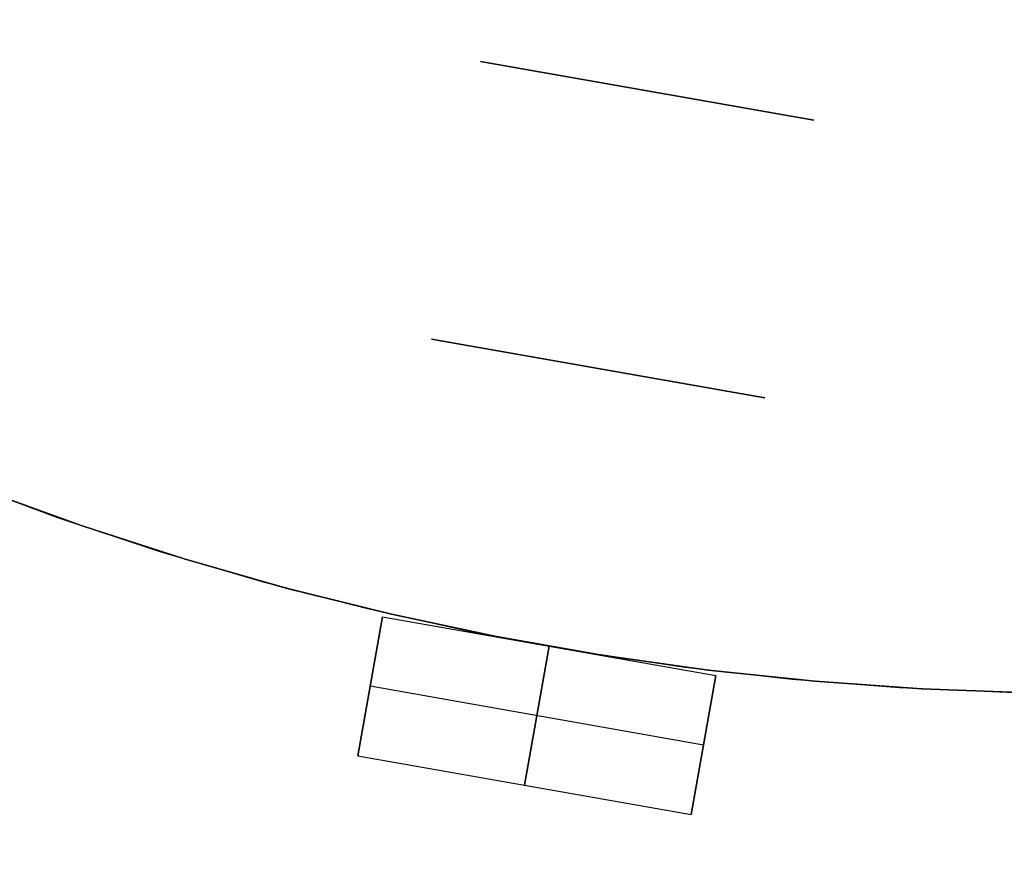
# Model space of a CAD drawing. Header units: millimetres. Extents: x 560 to 900, y 2299 to 2636.
# Tile 10 of 44: x 692 to 727, y 2352 to 2382. Entities that reach past the tile are written whole.
import ezdxf

# ---------------------------------------------------------------- set-up
doc = ezdxf.new("R2010")
doc.units = ezdxf.units.MM

msp = doc.modelspace()

# ---------------------------------------------------------------- linework, layer by layer
at = {"extrusion": (4.54545e-05, -8.01486e-06, 1)}
msp.add_lwpolyline([(626.632, 2505.478), (625.394, 2501.884), (624.28, 2498.249), (623.293, 2494.578), (622.434, 2490.875), (621.702, 2487.145), (621.101, 2483.391), (620.629, 2479.619), (620.288, 2475.833), (620.078, 2472.037), (619.999, 2468.236), (620.051, 2464.435), (620.235, 2460.638), (620.55, 2456.85), (620.996, 2453.074), (621.572, 2449.317), (622.277, 2445.581), (623.111, 2441.872), (624.073, 2438.194), (625.161, 2434.552), (626.374, 2430.949), (627.712, 2427.391), (629.171, 2423.88), (630.751, 2420.423), (632.449, 2417.022), (634.264, 2413.681), (636.193, 2410.406), (638.234, 2407.199), (640.385, 2404.064), (642.643, 2401.005), (645.005, 2398.027), (647.468, 2395.132), (650.031, 2392.323), (652.688, 2389.605), (655.438, 2386.981), (658.277, 2384.453), (661.202, 2382.024), (664.209, 2379.698), (667.295, 2377.478), (670.455, 2375.365), (673.687, 2373.363), (676.985, 2371.473), (680.347, 2369.699), (683.769, 2368.042), (687.245, 2366.504), (690.773, 2365.087), (694.347, 2363.793), (697.965, 2362.624), (701.62, 2361.58), (705.309, 2360.663), (709.028, 2359.873), (712.772, 2359.213), (716.536, 2358.683), (720.316, 2358.283), (724.108, 2358.014), (727.907, 2357.876), (731.709, 2357.869), (735.508, 2357.994), (739.301, 2358.25), (743.083, 2358.637), (746.849, 2359.154), (750.595, 2359.802), (754.317, 2360.578), (758.009, 2361.482), (761.668, 2362.514), (765.289, 2363.671), (768.868, 2364.953), (772.4, 2366.357), (775.882, 2367.883), (779.309, 2369.528), (782.678, 2371.291), (785.983, 2373.169), (789.221, 2375.16), (792.389, 2377.261), (795.482, 2379.471), (798.497, 2381.787), (801.43, 2384.205), (804.278, 2386.723), (807.037, 2389.339), (809.704, 2392.048), (812.276, 2394.847), (814.75, 2397.734), (817.122, 2400.704), (819.391, 2403.755), (821.552, 2406.882), (823.604, 2410.082), (825.545, 2413.351), (827.371, 2416.685), (829.081, 2420.08), (830.673, 2423.532), (832.144, 2427.037), (833.494, 2430.591), (834.72, 2434.19), (835.82, 2437.828), (836.795, 2441.503), (837.642, 2445.209), (838.36, 2448.942), (838.949, 2452.698), (839.407, 2456.471), (839.736, 2460.259), (839.932, 2464.055), (839.998, 2467.856)], dxfattribs=at)
at = {"extrusion": (-4.54545e-05, 8.01486e-06, 1)}
msp.add_lwpolyline([(840.002, 2467.855), (839.937, 2464.054), (839.74, 2460.258), (839.412, 2456.471), (838.953, 2452.697), (838.364, 2448.941), (837.646, 2445.208), (836.799, 2441.502), (835.825, 2437.828), (834.724, 2434.189), (833.498, 2430.591), (832.149, 2427.037), (830.677, 2423.531), (829.085, 2420.079), (827.375, 2416.684), (825.549, 2413.35), (823.609, 2410.081), (821.556, 2406.881), (819.395, 2403.754), (817.126, 2400.703), (814.754, 2397.733), (812.28, 2394.846), (809.708, 2392.047), (807.041, 2389.338), (804.282, 2386.723), (801.434, 2384.205), (798.501, 2381.786), (795.486, 2379.471), (792.393, 2377.261), (789.226, 2375.159), (785.987, 2373.168), (782.682, 2371.29), (779.314, 2369.527), (775.887, 2367.882), (772.405, 2366.356), (768.872, 2364.952), (765.293, 2363.67), (761.672, 2362.513), (758.013, 2361.482), (754.321, 2360.577), (750.599, 2359.801), (746.853, 2359.154), (743.087, 2358.636), (739.305, 2358.249), (735.513, 2357.993), (731.713, 2357.869), (727.912, 2357.875), (724.113, 2358.013), (720.321, 2358.282), (716.54, 2358.682), (712.776, 2359.213), (709.032, 2359.873), (705.313, 2360.662), (701.624, 2361.579), (697.969, 2362.623), (694.352, 2363.793), (690.777, 2365.087), (687.25, 2366.504), (683.773, 2368.041), (680.352, 2369.698), (676.989, 2371.473), (673.691, 2373.362), (670.459, 2375.364), (667.299, 2377.477), (664.213, 2379.698), (661.206, 2382.023), (658.282, 2384.452), (655.443, 2386.98), (652.692, 2389.605), (650.035, 2392.323), (647.473, 2395.131), (645.009, 2398.026), (642.647, 2401.005), (640.389, 2404.063), (638.238, 2407.198), (636.197, 2410.405), (634.268, 2413.68), (632.453, 2417.021), (630.755, 2420.422), (629.175, 2423.88), (627.716, 2427.39), (626.379, 2430.949), (625.165, 2434.551), (624.077, 2438.194), (623.115, 2441.871), (622.281, 2445.58), (621.576, 2449.316), (621, 2453.074), (620.554, 2456.849), (620.239, 2460.637), (620.056, 2464.434), (620.003, 2468.236), (620.082, 2472.036), (620.292, 2475.832), (620.633, 2479.618), (621.105, 2483.39), (621.707, 2487.144), (622.438, 2490.874), (623.297, 2494.577), (624.285, 2498.249), (625.398, 2501.883), (626.636, 2505.478)], dxfattribs=at)
at = {"extrusion": (0.984808, -0.173648, -2.9897e-14)}
msp.add_lwpolyline([(2467.127, -168.005), (2467.121, -167.664), (2467.103, -167.323), (2467.074, -166.982), (2467.034, -166.643), (2466.981, -166.306), (2466.917, -165.97), (2466.842, -165.637), (2466.756, -165.307), (2466.658, -164.98), (2466.549, -164.656), (2466.429, -164.336), (2466.299, -164.021), (2466.157, -163.71), (2466.006, -163.404), (2465.843, -163.104), (2465.671, -162.809), (2465.488, -162.52), (2465.296, -162.238), (2465.095, -161.963), (2464.884, -161.694), (2464.664, -161.433), (2464.435, -161.179), (2464.198, -160.934), (2463.952, -160.697), (2463.699, -160.468), (2463.438, -160.248), (2463.169, -160.037), (2462.893, -159.835), (2462.611, -159.643), (2462.322, -159.461), (2462.028, -159.288), (2461.727, -159.126), (2461.421, -158.974), (2461.111, -158.833), (2460.795, -158.702), (2460.475, -158.582), (2460.152, -158.474), (2459.825, -158.376), (2459.494, -158.289), (2459.161, -158.214), (2458.826, -158.15), (2458.488, -158.098), (2458.149, -158.057), (2457.809, -158.028), (2457.468, -158.011), (2457.127, -158.005)], dxfattribs=at)
at = {"extrusion": (0.984808, -0.173648, 5.99417e-17)}
msp.add_lwpolyline([(2457.127, 81.995), (2457.468, 82.001), (2457.809, 82.018), (2458.149, 82.047), (2458.488, 82.088), (2458.826, 82.14), (2459.161, 82.204), (2459.494, 82.279), (2459.825, 82.366), (2460.152, 82.464), (2460.475, 82.572), (2460.795, 82.692), (2461.111, 82.823), (2461.421, 82.964), (2461.727, 83.116), (2462.028, 83.278), (2462.322, 83.451), (2462.611, 83.633), (2462.893, 83.825), (2463.169, 84.027), (2463.438, 84.238), (2463.699, 84.458), (2463.952, 84.687), (2464.198, 84.924), (2464.435, 85.169), (2464.664, 85.423), (2464.884, 85.684), (2465.095, 85.953), (2465.296, 86.228), (2465.488, 86.51), (2465.671, 86.799), (2465.843, 87.094), (2466.006, 87.394), (2466.157, 87.7), (2466.299, 88.011), (2466.429, 88.326), (2466.549, 88.646), (2466.658, 88.97), (2466.756, 89.297), (2466.842, 89.627), (2466.917, 89.96), (2466.981, 90.296), (2467.034, 90.633), (2467.074, 90.972), (2467.103, 91.313), (2467.121, 91.654), (2467.127, 91.995)], dxfattribs=at)
at = {"extrusion": (0.984808, -0.173648, -1.39805e-14)}
msp.add_lwpolyline([(2467.127, 116.995), (2467.121, 117.336), (2467.103, 117.677), (2467.074, 118.018), (2467.034, 118.357), (2466.981, 118.694), (2466.917, 119.03), (2466.842, 119.363), (2466.756, 119.693), (2466.658, 120.02), (2466.549, 120.344), (2466.429, 120.664), (2466.299, 120.979), (2466.157, 121.29), (2466.006, 121.596), (2465.843, 121.896), (2465.671, 122.191), (2465.488, 122.48), (2465.296, 122.762), (2465.095, 123.037), (2464.884, 123.306), (2464.664, 123.567), (2464.435, 123.821), (2464.198, 124.066), (2463.952, 124.303), (2463.699, 124.532), (2463.438, 124.752), (2463.169, 124.963), (2462.893, 125.165), (2462.611, 125.357), (2462.322, 125.539), (2462.028, 125.712), (2461.727, 125.874), (2461.421, 126.026), (2461.111, 126.167), (2460.795, 126.298), (2460.475, 126.418), (2460.152, 126.526), (2459.825, 126.624), (2459.494, 126.711), (2459.161, 126.786), (2458.826, 126.85), (2458.488, 126.902), (2458.149, 126.943), (2457.809, 126.972), (2457.468, 126.989), (2457.127, 126.995)], dxfattribs=at)
at = {"extrusion": (0.984808, -0.173648, -2.48116e-15)}
msp.add_lwpolyline([(2457.127, -203.005), (2457.468, -202.999), (2457.809, -202.982), (2458.149, -202.953), (2458.488, -202.912), (2458.826, -202.86), (2459.161, -202.796), (2459.494, -202.721), (2459.825, -202.634), (2460.152, -202.536), (2460.475, -202.428), (2460.795, -202.308), (2461.111, -202.177), (2461.421, -202.036), (2461.727, -201.884), (2462.028, -201.722), (2462.322, -201.549), (2462.611, -201.367), (2462.893, -201.175), (2463.169, -200.973), (2463.438, -200.762), (2463.699, -200.542), (2463.952, -200.313), (2464.198, -200.076), (2464.435, -199.831), (2464.664, -199.577), (2464.884, -199.316), (2465.095, -199.047), (2465.296, -198.772), (2465.488, -198.49), (2465.671, -198.201), (2465.843, -197.906), (2466.006, -197.606), (2466.157, -197.3), (2466.299, -196.989), (2466.429, -196.674), (2466.549, -196.354), (2466.658, -196.03), (2466.756, -195.703), (2466.842, -195.373), (2466.917, -195.04), (2466.981, -194.704), (2467.034, -194.367), (2467.074, -194.028), (2467.103, -193.687), (2467.121, -193.346), (2467.127, -193.005)], dxfattribs=at)
for points in [[(720.281, 2378.181), (708.463, 2380.265)], [(708.463, 2380.265), (720.281, 2378.181)], [(708.463, 2380.265), (720.281, 2378.181)], [(708.463, 2380.265), (720.281, 2378.181)], [(720.281, 2378.181), (708.463, 2380.265)], [(720.281, 2378.181), (708.463, 2380.265)], [(720.281, 2378.181), (708.463, 2380.265)], [(706.726, 2370.417), (718.544, 2368.333)], [(706.726, 2370.417), (718.544, 2368.333)], [(706.726, 2370.417), (718.544, 2368.333)], [(706.726, 2370.417), (718.544, 2368.333)], [(706.726, 2370.417), (718.544, 2368.333)], [(706.726, 2370.417), (718.544, 2368.333)], [(718.544, 2368.333), (706.726, 2370.417)], [(718.544, 2368.333), (706.726, 2370.417)], [(689.897, 2365.426), (693.476, 2364.096), (697.099, 2362.891), (700.762, 2361.813), (704.46, 2360.862), (708.189, 2360.04), (711.944, 2359.348), (715.721, 2358.786), (719.515, 2358.357), (723.322, 2358.059), (727.136, 2357.893), (730.955, 2357.86), (734.772, 2357.959), (738.583, 2358.191), (742.384, 2358.555), (746.17, 2359.051), (749.936, 2359.677), (753.679, 2360.435), (757.393, 2361.321), (761.074, 2362.336), (764.717, 2363.478)], [(689.897, 2365.426), (693.476, 2364.096), (697.099, 2362.891), (700.762, 2361.813), (704.46, 2360.862), (708.189, 2360.04), (711.944, 2359.348), (715.721, 2358.786), (719.515, 2358.357), (723.322, 2358.059), (727.136, 2357.893), (730.955, 2357.86), (734.772, 2357.959), (738.583, 2358.191), (742.384, 2358.555), (746.17, 2359.051), (749.936, 2359.677), (753.679, 2360.435), (757.393, 2361.321), (761.074, 2362.336), (764.717, 2363.478)], [(690.775, 2365.087), (694.349, 2363.793), (697.966, 2362.623), (701.622, 2361.579), (705.311, 2360.662), (709.03, 2359.873), (712.773, 2359.213), (716.538, 2358.683), (720.318, 2358.283), (724.11, 2358.014), (727.909, 2357.876), (731.711, 2357.869), (735.51, 2357.994), (739.303, 2358.25), (743.085, 2358.637), (746.851, 2359.154), (750.597, 2359.801), (754.318, 2360.578), (758.011, 2361.482), (761.67, 2362.513), (765.291, 2363.671)], [(765.291, 2363.671), (761.67, 2362.513), (758.011, 2361.482), (754.318, 2360.578), (750.597, 2359.801), (746.851, 2359.154), (743.085, 2358.637), (739.303, 2358.25), (735.51, 2357.994), (731.711, 2357.869), (727.909, 2357.876), (724.11, 2358.014), (720.318, 2358.283), (716.538, 2358.683), (712.773, 2359.213), (709.03, 2359.873), (705.311, 2360.662), (701.622, 2361.579), (697.966, 2362.623), (694.349, 2363.793), (690.775, 2365.087)], [(704.99, 2360.569), (704.122, 2355.645)], [(704.122, 2355.645), (704.99, 2360.569)], [(704.99, 2360.569), (716.808, 2358.485)], [(704.99, 2360.569), (716.808, 2358.485)], [(710.03, 2354.603), (710.899, 2359.527)], [(710.899, 2359.527), (710.03, 2354.603)], [(715.939, 2353.561), (716.808, 2358.485)], [(716.808, 2358.485), (715.939, 2353.561)], [(716.373, 2356.023), (704.556, 2358.107)], [(716.373, 2356.023), (704.556, 2358.107)], [(704.122, 2355.645), (715.939, 2353.561)], [(704.122, 2355.645), (715.939, 2353.561)]]:
    msp.add_lwpolyline(points)
at = {"extrusion": (1, 0, 0)}
for points in [[(2380.265, 91.995), (2380.265, 116.995)], [(2380.265, -193.005), (2380.265, -168.005)], [(2379.223, 116.995), (2379.223, 91.995)], [(2379.223, -168.005), (2379.223, -193.005)], [(2378.181, -168.005), (2378.181, -193.005)], [(2378.181, 116.995), (2378.181, 91.995)], [(2370.417, 126.995), (2370.417, 131.995)], [(2370.417, -208.005), (2370.417, -203.005)], [(2369.375, 131.995), (2369.375, 126.995)], [(2369.375, -203.005), (2369.375, -208.005)], [(2368.333, 131.995), (2368.333, 126.995)], [(2368.333, -203.005), (2368.333, -208.005)]]:
    msp.add_lwpolyline(points, dxfattribs=at)
at = {"extrusion": (0.984808, -0.173648, -3.17494e-15)}
msp.add_lwpolyline([(2457.127, -158.005), (2457.468, -158.011), (2457.809, -158.028), (2458.149, -158.057), (2458.488, -158.098), (2458.826, -158.15), (2459.161, -158.214), (2459.494, -158.289), (2459.825, -158.376), (2460.152, -158.474), (2460.475, -158.582), (2460.795, -158.702), (2461.111, -158.833), (2461.421, -158.974), (2461.727, -159.126), (2462.028, -159.288), (2462.322, -159.461), (2462.611, -159.643), (2462.893, -159.835), (2463.169, -160.037), (2463.438, -160.248), (2463.699, -160.468), (2463.952, -160.697), (2464.198, -160.934), (2464.435, -161.179), (2464.664, -161.433), (2464.884, -161.694), (2465.095, -161.963), (2465.296, -162.238), (2465.488, -162.52), (2465.671, -162.809), (2465.843, -163.104), (2466.006, -163.404), (2466.157, -163.71), (2466.299, -164.021), (2466.429, -164.336), (2466.549, -164.656), (2466.658, -164.98), (2466.756, -165.307), (2466.842, -165.637), (2466.917, -165.97), (2466.981, -166.306), (2467.034, -166.643), (2467.074, -166.982), (2467.103, -167.323), (2467.121, -167.664), (2467.127, -168.005)], dxfattribs=at)
at = {"extrusion": (0.984808, -0.173648, -1.81351e-14)}
msp.add_lwpolyline([(2467.127, 91.995), (2467.121, 91.654), (2467.103, 91.313), (2467.074, 90.972), (2467.034, 90.633), (2466.981, 90.296), (2466.917, 89.96), (2466.842, 89.627), (2466.756, 89.297), (2466.658, 88.97), (2466.549, 88.646), (2466.429, 88.326), (2466.299, 88.011), (2466.157, 87.7), (2466.006, 87.394), (2465.843, 87.094), (2465.671, 86.799), (2465.488, 86.51), (2465.296, 86.228), (2465.095, 85.953), (2464.884, 85.684), (2464.664, 85.423), (2464.435, 85.169), (2464.198, 84.924), (2463.952, 84.687), (2463.699, 84.458), (2463.438, 84.238), (2463.169, 84.027), (2462.893, 83.825), (2462.611, 83.633), (2462.322, 83.451), (2462.028, 83.278), (2461.727, 83.116), (2461.421, 82.964), (2461.111, 82.823), (2460.795, 82.692), (2460.475, 82.572), (2460.152, 82.464), (2459.825, 82.366), (2459.494, 82.279), (2459.161, 82.204), (2458.826, 82.14), (2458.488, 82.088), (2458.149, 82.047), (2457.809, 82.018), (2457.468, 82.001), (2457.127, 81.995)], dxfattribs=at)
at = {"extrusion": (0.984808, -0.173648, 7.61562e-15)}
msp.add_lwpolyline([(2457.127, 126.995), (2457.468, 126.989), (2457.809, 126.972), (2458.149, 126.943), (2458.488, 126.902), (2458.826, 126.85), (2459.161, 126.786), (2459.494, 126.711), (2459.825, 126.624), (2460.152, 126.526), (2460.475, 126.418), (2460.795, 126.298), (2461.111, 126.167), (2461.421, 126.026), (2461.727, 125.874), (2462.028, 125.712), (2462.322, 125.539), (2462.611, 125.357), (2462.893, 125.165), (2463.169, 124.963), (2463.438, 124.752), (2463.699, 124.532), (2463.952, 124.303), (2464.198, 124.066), (2464.435, 123.821), (2464.664, 123.567), (2464.884, 123.306), (2465.095, 123.037), (2465.296, 122.762), (2465.488, 122.48), (2465.671, 122.191), (2465.843, 121.896), (2466.006, 121.596), (2466.157, 121.29), (2466.299, 120.979), (2466.429, 120.664), (2466.549, 120.344), (2466.658, 120.02), (2466.756, 119.693), (2466.842, 119.363), (2466.917, 119.03), (2466.981, 118.694), (2467.034, 118.357), (2467.074, 118.018), (2467.103, 117.677), (2467.121, 117.336), (2467.127, 116.995)], dxfattribs=at)
at = {"extrusion": (0.984808, -0.173648, -9.83426e-15)}
msp.add_lwpolyline([(2467.127, -193.005), (2467.121, -193.346), (2467.103, -193.687), (2467.074, -194.028), (2467.034, -194.367), (2466.981, -194.704), (2466.917, -195.04), (2466.842, -195.373), (2466.756, -195.703), (2466.658, -196.03), (2466.549, -196.354), (2466.429, -196.674), (2466.299, -196.989), (2466.157, -197.3), (2466.006, -197.606), (2465.843, -197.906), (2465.671, -198.201), (2465.488, -198.49), (2465.296, -198.772), (2465.095, -199.047), (2464.884, -199.316), (2464.664, -199.577), (2464.435, -199.831), (2464.198, -200.076), (2463.952, -200.313), (2463.699, -200.542), (2463.438, -200.762), (2463.169, -200.973), (2462.893, -201.175), (2462.611, -201.367), (2462.322, -201.549), (2462.028, -201.722), (2461.727, -201.884), (2461.421, -202.036), (2461.111, -202.177), (2460.795, -202.308), (2460.475, -202.428), (2460.152, -202.536), (2459.825, -202.634), (2459.494, -202.721), (2459.161, -202.796), (2458.826, -202.86), (2458.488, -202.912), (2458.149, -202.953), (2457.809, -202.982), (2457.468, -202.999), (2457.127, -203.005)], dxfattribs=at)
at = {"extrusion": (0.984808, -0.173648, 9.75777e-15)}
msp.add_lwpolyline([(2457.127, -158.005), (2457.468, -158.011), (2457.809, -158.028), (2458.149, -158.057), (2458.488, -158.098), (2458.826, -158.15), (2459.161, -158.214), (2459.494, -158.289), (2459.825, -158.376), (2460.152, -158.474), (2460.475, -158.582), (2460.795, -158.702), (2461.111, -158.833), (2461.421, -158.974), (2461.727, -159.126), (2462.028, -159.288), (2462.322, -159.461), (2462.611, -159.643), (2462.893, -159.835), (2463.169, -160.037), (2463.438, -160.248), (2463.699, -160.468), (2463.952, -160.697), (2464.198, -160.934), (2464.435, -161.179), (2464.664, -161.433), (2464.884, -161.694), (2465.095, -161.963), (2465.296, -162.238), (2465.488, -162.52), (2465.671, -162.809), (2465.843, -163.104), (2466.006, -163.404), (2466.157, -163.71), (2466.299, -164.021), (2466.429, -164.336), (2466.549, -164.656), (2466.658, -164.98), (2466.756, -165.307), (2466.842, -165.637), (2466.917, -165.97), (2466.981, -166.306), (2467.034, -166.643), (2467.074, -166.982), (2467.103, -167.323), (2467.121, -167.664), (2467.127, -168.005)], dxfattribs=at)
at = {"extrusion": (0.984808, -0.173648, -2.2829e-14)}
msp.add_lwpolyline([(2467.127, 91.995), (2467.121, 91.654), (2467.103, 91.313), (2467.074, 90.972), (2467.034, 90.633), (2466.981, 90.296), (2466.917, 89.96), (2466.842, 89.627), (2466.756, 89.297), (2466.658, 88.97), (2466.549, 88.646), (2466.429, 88.326), (2466.299, 88.011), (2466.157, 87.7), (2466.006, 87.394), (2465.843, 87.094), (2465.671, 86.799), (2465.488, 86.51), (2465.296, 86.228), (2465.095, 85.953), (2464.884, 85.684), (2464.664, 85.423), (2464.435, 85.169), (2464.198, 84.924), (2463.952, 84.687), (2463.699, 84.458), (2463.438, 84.238), (2463.169, 84.027), (2462.893, 83.825), (2462.611, 83.633), (2462.322, 83.451), (2462.028, 83.278), (2461.727, 83.116), (2461.421, 82.964), (2461.111, 82.823), (2460.795, 82.692), (2460.475, 82.572), (2460.152, 82.464), (2459.825, 82.366), (2459.494, 82.279), (2459.161, 82.204), (2458.826, 82.14), (2458.488, 82.088), (2458.149, 82.047), (2457.809, 82.018), (2457.468, 82.001), (2457.127, 81.995)], dxfattribs=at)
at = {"extrusion": (0.984808, -0.173648, -1.49426e-14)}
msp.add_lwpolyline([(2457.127, 126.995), (2457.468, 126.989), (2457.809, 126.972), (2458.149, 126.943), (2458.488, 126.902), (2458.826, 126.85), (2459.161, 126.786), (2459.494, 126.711), (2459.825, 126.624), (2460.152, 126.526), (2460.475, 126.418), (2460.795, 126.298), (2461.111, 126.167), (2461.421, 126.026), (2461.727, 125.874), (2462.028, 125.712), (2462.322, 125.539), (2462.611, 125.357), (2462.893, 125.165), (2463.169, 124.963), (2463.438, 124.752), (2463.699, 124.532), (2463.952, 124.303), (2464.198, 124.066), (2464.435, 123.821), (2464.664, 123.567), (2464.884, 123.306), (2465.095, 123.037), (2465.296, 122.762), (2465.488, 122.48), (2465.671, 122.191), (2465.843, 121.896), (2466.006, 121.596), (2466.157, 121.29), (2466.299, 120.979), (2466.429, 120.664), (2466.549, 120.344), (2466.658, 120.02), (2466.756, 119.693), (2466.842, 119.363), (2466.917, 119.03), (2466.981, 118.694), (2467.034, 118.357), (2467.074, 118.018), (2467.103, 117.677), (2467.121, 117.336), (2467.127, 116.995)], dxfattribs=at)
at = {"extrusion": (0.984808, -0.173648, 7.47337e-15)}
msp.add_lwpolyline([(2467.127, -193.005), (2467.121, -193.346), (2467.103, -193.687), (2467.074, -194.028), (2467.034, -194.367), (2466.981, -194.704), (2466.917, -195.04), (2466.842, -195.373), (2466.756, -195.703), (2466.658, -196.03), (2466.549, -196.354), (2466.429, -196.674), (2466.299, -196.989), (2466.157, -197.3), (2466.006, -197.606), (2465.843, -197.906), (2465.671, -198.201), (2465.488, -198.49), (2465.296, -198.772), (2465.095, -199.047), (2464.884, -199.316), (2464.664, -199.577), (2464.435, -199.831), (2464.198, -200.076), (2463.952, -200.313), (2463.699, -200.542), (2463.438, -200.762), (2463.169, -200.973), (2462.893, -201.175), (2462.611, -201.367), (2462.322, -201.549), (2462.028, -201.722), (2461.727, -201.884), (2461.421, -202.036), (2461.111, -202.177), (2460.795, -202.308), (2460.475, -202.428), (2460.152, -202.536), (2459.825, -202.634), (2459.494, -202.721), (2459.161, -202.796), (2458.826, -202.86), (2458.488, -202.912), (2458.149, -202.953), (2457.809, -202.982), (2457.468, -202.999), (2457.127, -203.005)], dxfattribs=at)
at = {"extrusion": (0.984808, -0.173648, -4.22329e-15)}
msp.add_lwpolyline([(2457.127, -158.005), (2456.444, -157.993), (2455.762, -157.958), (2455.081, -157.9), (2454.403, -157.819), (2453.728, -157.714), (2453.058, -157.587), (2452.391, -157.436), (2451.731, -157.263), (2451.076, -157.068), (2450.429, -156.85), (2449.79, -156.611), (2449.159, -156.349), (2448.537, -156.066), (2447.925, -155.763), (2447.324, -155.438), (2446.735, -155.093), (2446.158, -154.729), (2445.593, -154.344), (2445.042, -153.941), (2444.505, -153.519), (2443.983, -153.079), (2443.476, -152.622), (2442.985, -152.147), (2442.51, -151.656), (2442.052, -151.149), (2441.612, -150.627), (2441.191, -150.09), (2440.787, -149.539), (2440.403, -148.974), (2440.038, -148.397), (2439.693, -147.807), (2439.369, -147.206), (2439.065, -146.595), (2438.782, -145.973), (2438.521, -145.342), (2438.281, -144.703), (2438.064, -144.055), (2437.868, -143.401), (2437.695, -142.74), (2437.545, -142.074), (2437.417, -141.403), (2437.313, -140.728), (2437.232, -140.05), (2437.173, -139.37), (2437.138, -138.688), (2437.127, -138.005)], dxfattribs=at)
at = {"extrusion": (0.984808, -0.173648, -2.0578e-15)}
msp.add_lwpolyline([(2437.127, 61.995), (2437.138, 62.678), (2437.173, 63.36), (2437.232, 64.04), (2437.313, 64.718), (2437.417, 65.393), (2437.545, 66.064), (2437.695, 66.73), (2437.868, 67.391), (2438.064, 68.045), (2438.281, 68.693), (2438.521, 69.332), (2438.782, 69.963), (2439.065, 70.585), (2439.369, 71.196), (2439.693, 71.797), (2440.038, 72.387), (2440.403, 72.964), (2440.787, 73.529), (2441.191, 74.08), (2441.612, 74.617), (2442.052, 75.139), (2442.51, 75.646), (2442.985, 76.137), (2443.476, 76.612), (2443.983, 77.069), (2444.505, 77.509), (2445.042, 77.931), (2445.593, 78.334), (2446.158, 78.719), (2446.735, 79.083), (2447.324, 79.428), (2447.925, 79.753), (2448.537, 80.056), (2449.159, 80.339), (2449.79, 80.601), (2450.429, 80.84), (2451.076, 81.058), (2451.731, 81.253), (2452.391, 81.426), (2453.058, 81.577), (2453.728, 81.704), (2454.403, 81.809), (2455.081, 81.89), (2455.762, 81.948), (2456.444, 81.983), (2457.127, 81.995)], dxfattribs=at)
at = {"extrusion": (0.984808, -0.173648, 1.94884e-14)}
msp.add_lwpolyline([(2457.127, 131.995), (2457.121, 132.336), (2457.103, 132.677), (2457.074, 133.018), (2457.034, 133.357), (2456.981, 133.694), (2456.917, 134.03), (2456.842, 134.363), (2456.756, 134.693), (2456.658, 135.02), (2456.549, 135.344), (2456.429, 135.664), (2456.299, 135.979), (2456.157, 136.29), (2456.006, 136.596), (2455.843, 136.896), (2455.671, 137.191), (2455.488, 137.48), (2455.296, 137.762), (2455.095, 138.037), (2454.884, 138.306), (2454.664, 138.567), (2454.435, 138.821), (2454.198, 139.066), (2453.952, 139.303), (2453.699, 139.532), (2453.438, 139.752), (2453.169, 139.963), (2452.893, 140.165), (2452.611, 140.357), (2452.322, 140.539), (2452.028, 140.712), (2451.727, 140.874), (2451.421, 141.026), (2451.111, 141.167), (2450.795, 141.298), (2450.475, 141.418), (2450.152, 141.526), (2449.825, 141.624), (2449.494, 141.711), (2449.161, 141.786), (2448.826, 141.85), (2448.488, 141.902), (2448.149, 141.943), (2447.809, 141.972), (2447.468, 141.989), (2447.127, 141.995)], dxfattribs=at)
at = {"extrusion": (0.984808, -0.173648, -1.13921e-14)}
msp.add_lwpolyline([(2447.127, -218.005), (2447.468, -217.999), (2447.809, -217.982), (2448.149, -217.953), (2448.488, -217.912), (2448.826, -217.86), (2449.161, -217.796), (2449.494, -217.721), (2449.825, -217.634), (2450.152, -217.536), (2450.475, -217.428), (2450.795, -217.308), (2451.111, -217.177), (2451.421, -217.036), (2451.727, -216.884), (2452.028, -216.722), (2452.322, -216.549), (2452.611, -216.367), (2452.893, -216.175), (2453.169, -215.973), (2453.438, -215.762), (2453.699, -215.542), (2453.952, -215.313), (2454.198, -215.076), (2454.435, -214.831), (2454.664, -214.577), (2454.884, -214.316), (2455.095, -214.047), (2455.296, -213.772), (2455.488, -213.49), (2455.671, -213.201), (2455.843, -212.906), (2456.006, -212.606), (2456.157, -212.3), (2456.299, -211.989), (2456.429, -211.674), (2456.549, -211.354), (2456.658, -211.03), (2456.756, -210.703), (2456.842, -210.373), (2456.917, -210.04), (2456.981, -209.704), (2457.034, -209.367), (2457.074, -209.028), (2457.103, -208.687), (2457.121, -208.346), (2457.127, -208.005)], dxfattribs=at)
at = {"extrusion": (0.984808, -0.173648, -4.40848e-15)}
msp.add_lwpolyline([(2457.127, -158.005), (2456.444, -157.993), (2455.762, -157.958), (2455.081, -157.9), (2454.403, -157.819), (2453.728, -157.714), (2453.058, -157.587), (2452.391, -157.436), (2451.731, -157.263), (2451.076, -157.068), (2450.429, -156.85), (2449.79, -156.611), (2449.159, -156.349), (2448.537, -156.066), (2447.925, -155.763), (2447.324, -155.438), (2446.735, -155.093), (2446.158, -154.729), (2445.593, -154.344), (2445.042, -153.941), (2444.505, -153.519), (2443.983, -153.079), (2443.476, -152.622), (2442.985, -152.147), (2442.51, -151.656), (2442.052, -151.149), (2441.612, -150.627), (2441.191, -150.09), (2440.787, -149.539), (2440.403, -148.974), (2440.038, -148.397), (2439.693, -147.807), (2439.369, -147.206), (2439.065, -146.595), (2438.782, -145.973), (2438.521, -145.342), (2438.281, -144.703), (2438.064, -144.055), (2437.868, -143.401), (2437.695, -142.74), (2437.545, -142.074), (2437.417, -141.403), (2437.313, -140.728), (2437.232, -140.05), (2437.173, -139.37), (2437.138, -138.688), (2437.127, -138.005)], dxfattribs=at)
at = {"extrusion": (0.984808, -0.173648, -1.85825e-15)}
msp.add_lwpolyline([(2437.127, 61.995), (2437.138, 62.678), (2437.173, 63.36), (2437.232, 64.04), (2437.313, 64.718), (2437.417, 65.393), (2437.545, 66.064), (2437.695, 66.73), (2437.868, 67.391), (2438.064, 68.045), (2438.281, 68.693), (2438.521, 69.332), (2438.782, 69.963), (2439.065, 70.585), (2439.369, 71.196), (2439.693, 71.797), (2440.038, 72.387), (2440.403, 72.964), (2440.787, 73.529), (2441.191, 74.08), (2441.612, 74.617), (2442.052, 75.139), (2442.51, 75.646), (2442.985, 76.137), (2443.476, 76.612), (2443.983, 77.069), (2444.505, 77.509), (2445.042, 77.931), (2445.593, 78.334), (2446.158, 78.719), (2446.735, 79.083), (2447.324, 79.428), (2447.925, 79.753), (2448.537, 80.056), (2449.159, 80.339), (2449.79, 80.601), (2450.429, 80.84), (2451.076, 81.058), (2451.731, 81.253), (2452.391, 81.426), (2453.058, 81.577), (2453.728, 81.704), (2454.403, 81.809), (2455.081, 81.89), (2455.762, 81.948), (2456.444, 81.983), (2457.127, 81.995)], dxfattribs=at)
at = {"extrusion": (0.984808, -0.173648, 1.54794e-14)}
msp.add_lwpolyline([(2447.127, 141.995), (2447.468, 141.989), (2447.809, 141.972), (2448.149, 141.943), (2448.488, 141.902), (2448.826, 141.85), (2449.161, 141.786), (2449.494, 141.711), (2449.825, 141.624), (2450.152, 141.526), (2450.475, 141.418), (2450.795, 141.298), (2451.111, 141.167), (2451.421, 141.026), (2451.727, 140.874), (2452.028, 140.712), (2452.322, 140.539), (2452.611, 140.357), (2452.893, 140.165), (2453.169, 139.963), (2453.438, 139.752), (2453.699, 139.532), (2453.952, 139.303), (2454.198, 139.066), (2454.435, 138.821), (2454.664, 138.567), (2454.884, 138.306), (2455.095, 138.037), (2455.296, 137.762), (2455.488, 137.48), (2455.671, 137.191), (2455.843, 136.896), (2456.006, 136.596), (2456.157, 136.29), (2456.299, 135.979), (2456.429, 135.664), (2456.549, 135.344), (2456.658, 135.02), (2456.756, 134.693), (2456.842, 134.363), (2456.917, 134.03), (2456.981, 133.694), (2457.034, 133.357), (2457.074, 133.018), (2457.103, 132.677), (2457.121, 132.336), (2457.127, 131.995)], dxfattribs=at)
at = {"extrusion": (0.984808, -0.173648, -2.62064e-14)}
msp.add_lwpolyline([(2457.127, -208.005), (2457.121, -208.346), (2457.103, -208.687), (2457.074, -209.028), (2457.034, -209.367), (2456.981, -209.704), (2456.917, -210.04), (2456.842, -210.373), (2456.756, -210.703), (2456.658, -211.03), (2456.549, -211.354), (2456.429, -211.674), (2456.299, -211.989), (2456.157, -212.3), (2456.006, -212.606), (2455.843, -212.906), (2455.671, -213.201), (2455.488, -213.49), (2455.296, -213.772), (2455.095, -214.047), (2454.884, -214.316), (2454.664, -214.577), (2454.435, -214.831), (2454.198, -215.076), (2453.952, -215.313), (2453.699, -215.542), (2453.438, -215.762), (2453.169, -215.973), (2452.893, -216.175), (2452.611, -216.367), (2452.322, -216.549), (2452.028, -216.722), (2451.727, -216.884), (2451.421, -217.036), (2451.111, -217.177), (2450.795, -217.308), (2450.475, -217.428), (2450.152, -217.536), (2449.825, -217.634), (2449.494, -217.721), (2449.161, -217.796), (2448.826, -217.86), (2448.488, -217.912), (2448.149, -217.953), (2447.809, -217.982), (2447.468, -217.999), (2447.127, -218.005)], dxfattribs=at)
at = {"extrusion": (0.984808, -0.173648, 1.50474e-14)}
msp.add_lwpolyline([(2437.127, -138.005), (2437.138, -138.688), (2437.173, -139.37), (2437.232, -140.05), (2437.313, -140.728), (2437.417, -141.403), (2437.545, -142.074), (2437.695, -142.74), (2437.868, -143.401), (2438.064, -144.055), (2438.281, -144.703), (2438.521, -145.342), (2438.782, -145.973), (2439.065, -146.595), (2439.369, -147.206), (2439.693, -147.807), (2440.038, -148.397), (2440.403, -148.974), (2440.787, -149.539), (2441.191, -150.09), (2441.612, -150.627), (2442.052, -151.149), (2442.51, -151.656), (2442.985, -152.147), (2443.476, -152.622), (2443.983, -153.079), (2444.505, -153.519), (2445.042, -153.941), (2445.593, -154.344), (2446.158, -154.729), (2446.735, -155.093), (2447.324, -155.438), (2447.925, -155.763), (2448.537, -156.066), (2449.159, -156.349), (2449.79, -156.611), (2450.429, -156.85), (2451.076, -157.068), (2451.731, -157.263), (2452.391, -157.436), (2453.058, -157.587), (2453.728, -157.714), (2454.403, -157.819), (2455.081, -157.9), (2455.762, -157.958), (2456.444, -157.993), (2457.127, -158.005)], dxfattribs=at)
at = {"extrusion": (0.984808, -0.173648, -2.67058e-15)}
msp.add_lwpolyline([(2457.127, 81.995), (2456.444, 81.983), (2455.762, 81.948), (2455.081, 81.89), (2454.403, 81.809), (2453.728, 81.704), (2453.058, 81.577), (2452.391, 81.426), (2451.731, 81.253), (2451.076, 81.058), (2450.429, 80.84), (2449.79, 80.601), (2449.159, 80.339), (2448.537, 80.056), (2447.925, 79.753), (2447.324, 79.428), (2446.735, 79.083), (2446.158, 78.719), (2445.593, 78.334), (2445.042, 77.931), (2444.505, 77.509), (2443.983, 77.069), (2443.476, 76.612), (2442.985, 76.137), (2442.51, 75.646), (2442.052, 75.139), (2441.612, 74.617), (2441.191, 74.08), (2440.787, 73.529), (2440.403, 72.964), (2440.038, 72.387), (2439.693, 71.797), (2439.369, 71.196), (2439.065, 70.585), (2438.782, 69.963), (2438.521, 69.332), (2438.281, 68.693), (2438.064, 68.045), (2437.868, 67.391), (2437.695, 66.73), (2437.545, 66.064), (2437.417, 65.393), (2437.313, 64.718), (2437.232, 64.04), (2437.173, 63.36), (2437.138, 62.678), (2437.127, 61.995)], dxfattribs=at)
at = {"extrusion": (0.984808, -0.173648, -1.53835e-14)}
msp.add_lwpolyline([(2447.127, 141.995), (2447.468, 141.989), (2447.809, 141.972), (2448.149, 141.943), (2448.488, 141.902), (2448.826, 141.85), (2449.161, 141.786), (2449.494, 141.711), (2449.825, 141.624), (2450.152, 141.526), (2450.475, 141.418), (2450.795, 141.298), (2451.111, 141.167), (2451.421, 141.026), (2451.727, 140.874), (2452.028, 140.712), (2452.322, 140.539), (2452.611, 140.357), (2452.893, 140.165), (2453.169, 139.963), (2453.438, 139.752), (2453.699, 139.532), (2453.952, 139.303), (2454.198, 139.066), (2454.435, 138.821), (2454.664, 138.567), (2454.884, 138.306), (2455.095, 138.037), (2455.296, 137.762), (2455.488, 137.48), (2455.671, 137.191), (2455.843, 136.896), (2456.006, 136.596), (2456.157, 136.29), (2456.299, 135.979), (2456.429, 135.664), (2456.549, 135.344), (2456.658, 135.02), (2456.756, 134.693), (2456.842, 134.363), (2456.917, 134.03), (2456.981, 133.694), (2457.034, 133.357), (2457.074, 133.018), (2457.103, 132.677), (2457.121, 132.336), (2457.127, 131.995)], dxfattribs=at)
at = {"extrusion": (0.984808, -0.173648, 1.29407e-14)}
msp.add_lwpolyline([(2457.127, -208.005), (2457.121, -208.346), (2457.103, -208.687), (2457.074, -209.028), (2457.034, -209.367), (2456.981, -209.704), (2456.917, -210.04), (2456.842, -210.373), (2456.756, -210.703), (2456.658, -211.03), (2456.549, -211.354), (2456.429, -211.674), (2456.299, -211.989), (2456.157, -212.3), (2456.006, -212.606), (2455.843, -212.906), (2455.671, -213.201), (2455.488, -213.49), (2455.296, -213.772), (2455.095, -214.047), (2454.884, -214.316), (2454.664, -214.577), (2454.435, -214.831), (2454.198, -215.076), (2453.952, -215.313), (2453.699, -215.542), (2453.438, -215.762), (2453.169, -215.973), (2452.893, -216.175), (2452.611, -216.367), (2452.322, -216.549), (2452.028, -216.722), (2451.727, -216.884), (2451.421, -217.036), (2451.111, -217.177), (2450.795, -217.308), (2450.475, -217.428), (2450.152, -217.536), (2449.825, -217.634), (2449.494, -217.721), (2449.161, -217.796), (2448.826, -217.86), (2448.488, -217.912), (2448.149, -217.953), (2447.809, -217.982), (2447.468, -217.999), (2447.127, -218.005)], dxfattribs=at)
at = {"extrusion": (0.984808, -0.173648, -1.15873e-14)}
msp.add_lwpolyline([(2442.127, 141.995), (2441.785, 141.989), (2441.444, 141.972), (2441.104, 141.943), (2440.765, 141.902), (2440.428, 141.85), (2440.092, 141.786), (2439.759, 141.711), (2439.429, 141.624), (2439.102, 141.526), (2438.778, 141.418), (2438.458, 141.298), (2438.143, 141.167), (2437.832, 141.026), (2437.526, 140.874), (2437.226, 140.712), (2436.931, 140.539), (2436.642, 140.357), (2436.36, 140.165), (2436.084, 139.963), (2435.816, 139.752), (2435.555, 139.532), (2435.301, 139.303), (2435.056, 139.066), (2434.818, 138.821), (2434.59, 138.567), (2434.37, 138.306), (2434.159, 138.037), (2433.957, 137.762), (2433.765, 137.48), (2433.582, 137.191), (2433.41, 136.896), (2433.248, 136.596), (2433.096, 136.29), (2432.955, 135.979), (2432.824, 135.664), (2432.704, 135.344), (2432.595, 135.02), (2432.497, 134.693), (2432.411, 134.363), (2432.336, 134.03), (2432.272, 133.694), (2432.22, 133.357), (2432.179, 133.018), (2432.15, 132.677), (2432.132, 132.336), (2432.127, 131.995)], dxfattribs=at)
at = {"extrusion": (0.984808, -0.173648, 1.50989e-14)}
msp.add_lwpolyline([(2432.127, -208.005), (2432.132, -208.346), (2432.15, -208.687), (2432.179, -209.028), (2432.22, -209.367), (2432.272, -209.704), (2432.336, -210.04), (2432.411, -210.373), (2432.497, -210.703), (2432.595, -211.03), (2432.704, -211.354), (2432.824, -211.674), (2432.955, -211.989), (2433.096, -212.3), (2433.248, -212.606), (2433.41, -212.906), (2433.582, -213.201), (2433.765, -213.49), (2433.957, -213.772), (2434.159, -214.047), (2434.37, -214.316), (2434.59, -214.577), (2434.818, -214.831), (2435.056, -215.076), (2435.301, -215.313), (2435.555, -215.542), (2435.816, -215.762), (2436.084, -215.973), (2436.36, -216.175), (2436.642, -216.367), (2436.931, -216.549), (2437.226, -216.722), (2437.526, -216.884), (2437.832, -217.036), (2438.143, -217.177), (2438.458, -217.308), (2438.778, -217.428), (2439.102, -217.536), (2439.429, -217.634), (2439.759, -217.721), (2440.092, -217.796), (2440.428, -217.86), (2440.765, -217.912), (2441.104, -217.953), (2441.444, -217.982), (2441.785, -217.999), (2442.127, -218.005)], dxfattribs=at)
at = {"extrusion": (0.984808, -0.173648, -1.25581e-14)}
msp.add_lwpolyline([(2432.127, 131.995), (2432.132, 132.336), (2432.15, 132.677), (2432.179, 133.018), (2432.22, 133.357), (2432.272, 133.694), (2432.336, 134.03), (2432.411, 134.363), (2432.497, 134.693), (2432.595, 135.02), (2432.704, 135.344), (2432.824, 135.664), (2432.955, 135.979), (2433.096, 136.29), (2433.248, 136.596), (2433.41, 136.896), (2433.582, 137.191), (2433.765, 137.48), (2433.957, 137.762), (2434.159, 138.037), (2434.37, 138.306), (2434.59, 138.567), (2434.818, 138.821), (2435.056, 139.066), (2435.301, 139.303), (2435.555, 139.532), (2435.816, 139.752), (2436.084, 139.963), (2436.36, 140.165), (2436.642, 140.357), (2436.931, 140.539), (2437.226, 140.712), (2437.526, 140.874), (2437.832, 141.026), (2438.143, 141.167), (2438.458, 141.298), (2438.778, 141.418), (2439.102, 141.526), (2439.429, 141.624), (2439.759, 141.711), (2440.092, 141.786), (2440.428, 141.85), (2440.765, 141.902), (2441.104, 141.943), (2441.444, 141.972), (2441.785, 141.989), (2442.127, 141.995)], dxfattribs=at)
at = {"extrusion": (0.984808, -0.173648, 1.81935e-14)}
msp.add_lwpolyline([(2442.127, -218.005), (2441.785, -217.999), (2441.444, -217.982), (2441.104, -217.953), (2440.765, -217.912), (2440.428, -217.86), (2440.092, -217.796), (2439.759, -217.721), (2439.429, -217.634), (2439.102, -217.536), (2438.778, -217.428), (2438.458, -217.308), (2438.143, -217.177), (2437.832, -217.036), (2437.526, -216.884), (2437.226, -216.722), (2436.931, -216.549), (2436.642, -216.367), (2436.36, -216.175), (2436.084, -215.973), (2435.816, -215.762), (2435.555, -215.542), (2435.301, -215.313), (2435.056, -215.076), (2434.818, -214.831), (2434.59, -214.577), (2434.37, -214.316), (2434.159, -214.047), (2433.957, -213.772), (2433.765, -213.49), (2433.582, -213.201), (2433.41, -212.906), (2433.248, -212.606), (2433.096, -212.3), (2432.955, -211.989), (2432.824, -211.674), (2432.704, -211.354), (2432.595, -211.03), (2432.497, -210.703), (2432.411, -210.373), (2432.336, -210.04), (2432.272, -209.704), (2432.22, -209.367), (2432.179, -209.028), (2432.15, -208.687), (2432.132, -208.346), (2432.127, -208.005)], dxfattribs=at)
at = {"extrusion": (0.984808, -0.173648, -3.71288e-16)}
msp.add_lwpolyline([(2432.127, 131.995), (2432.132, 132.336), (2432.15, 132.677), (2432.179, 133.018), (2432.22, 133.357), (2432.272, 133.694), (2432.336, 134.03), (2432.411, 134.363), (2432.497, 134.693), (2432.595, 135.02), (2432.704, 135.344), (2432.824, 135.664), (2432.955, 135.979), (2433.096, 136.29), (2433.248, 136.596), (2433.41, 136.896), (2433.582, 137.191), (2433.765, 137.48), (2433.957, 137.762), (2434.159, 138.037), (2434.37, 138.306), (2434.59, 138.567), (2434.818, 138.821), (2435.056, 139.066), (2435.301, 139.303), (2435.555, 139.532), (2435.816, 139.752), (2436.084, 139.963), (2436.36, 140.165), (2436.642, 140.357), (2436.931, 140.539), (2437.226, 140.712), (2437.526, 140.874), (2437.832, 141.026), (2438.143, 141.167), (2438.458, 141.298), (2438.778, 141.418), (2439.102, 141.526), (2439.429, 141.624), (2439.759, 141.711), (2440.092, 141.786), (2440.428, 141.85), (2440.765, 141.902), (2441.104, 141.943), (2441.444, 141.972), (2441.785, 141.989), (2442.127, 141.995)], dxfattribs=at)
at = {"extrusion": (0.984808, -0.173648, 1.16244e-14)}
msp.add_lwpolyline([(2442.127, -218.005), (2441.785, -217.999), (2441.444, -217.982), (2441.104, -217.953), (2440.765, -217.912), (2440.428, -217.86), (2440.092, -217.796), (2439.759, -217.721), (2439.429, -217.634), (2439.102, -217.536), (2438.778, -217.428), (2438.458, -217.308), (2438.143, -217.177), (2437.832, -217.036), (2437.526, -216.884), (2437.226, -216.722), (2436.931, -216.549), (2436.642, -216.367), (2436.36, -216.175), (2436.084, -215.973), (2435.816, -215.762), (2435.555, -215.542), (2435.301, -215.313), (2435.056, -215.076), (2434.818, -214.831), (2434.59, -214.577), (2434.37, -214.316), (2434.159, -214.047), (2433.957, -213.772), (2433.765, -213.49), (2433.582, -213.201), (2433.41, -212.906), (2433.248, -212.606), (2433.096, -212.3), (2432.955, -211.989), (2432.824, -211.674), (2432.704, -211.354), (2432.595, -211.03), (2432.497, -210.703), (2432.411, -210.373), (2432.336, -210.04), (2432.272, -209.704), (2432.22, -209.367), (2432.179, -209.028), (2432.15, -208.687), (2432.132, -208.346), (2432.127, -208.005)], dxfattribs=at)

doc.saveas('drawing.dxf')
